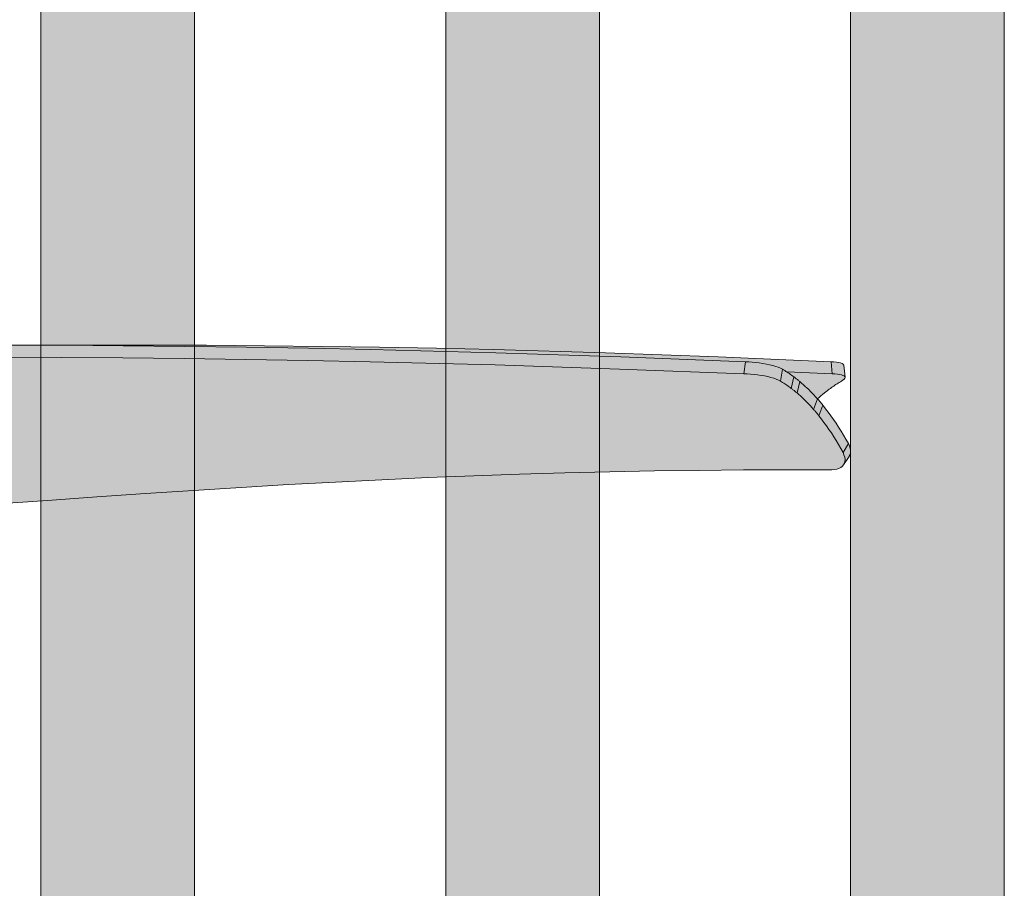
# Model space of a CAD drawing. Header units: millimetres. Extents: x 1567 to 2756, y -116 to 725.
# Tile 52 of 256: x 1889.84 to 1896.25, y 226.33 to 231.99. Entities that reach past the tile are written whole.
import ezdxf

# ---------------------------------------------------------------- set-up
doc = ezdxf.new("R2010")
doc.units = ezdxf.units.MM
doc.layers.add('Ech.1_50', color=7, linetype='Continuous')

msp = doc.modelspace()

# ---------------------------------------------------------------- hatches: boundary and pattern name
at = {"layer": 'Ech.1_50', "linetype": 'Continuous', "lineweight": 5, "true_color": 0xeaddd7, "transparency": 33554687}
for points in [[(1892.6118, 213.6022), (1893.6118, 213.6022), (1893.6118, 238.0161), (1892.6118, 238.0161), (1892.6118, 213.6022)], [(1895.2451, 213.6022), (1896.2451, 213.6022), (1896.2451, 238.0161), (1895.2451, 238.0161), (1895.2451, 213.6022)], [(1889.9784, 213.6022), (1890.9784, 213.6022), (1890.9784, 237.2526), (1889.9784, 236.6753), (1889.9784, 213.6022)]]:
    msp.add_hatch(color=254, dxfattribs=at).paths.add_polyline_path(points)
at = {"layer": 'Ech.1_50', "linetype": 'Continuous', "lineweight": 5, "true_color": 0xb9b9b9, "transparency": 33554687}
for points in [[(1889.7205, 229.8688), (1889.3259, 229.869), (1888.933, 229.8677), (1888.5415, 229.8651), (1888.1513, 229.8612), (1887.3741, 229.8494), (1886.9871, 229.8415), (1886.6015, 229.8321), (1886.2176, 229.8212), (1885.8353, 229.8089), (1885.0734, 229.782), (1885.0723, 229.7023), (1885.8323, 229.7295), (1886.214, 229.7419), (1886.5977, 229.7528), (1886.9834, 229.7621), (1887.3708, 229.7698), (1888.1486, 229.7814), (1888.539, 229.7853), (1888.9305, 229.7879), (1889.3235, 229.7891), (1889.718, 229.789), (1890.1141, 229.7874), (1890.5118, 229.7845), (1890.9113, 229.7803), (1891.3125, 229.7747), (1891.7155, 229.7678), (1892.1203, 229.7596), (1892.9326, 229.7391), (1893.7433, 229.7125), (1894.5515, 229.6821), (1894.5608, 229.7606), (1893.7503, 229.7917), (1892.9379, 229.8187), (1892.1244, 229.8394), (1891.7192, 229.8476), (1891.3157, 229.8545), (1890.9142, 229.8601), (1890.5145, 229.8644), (1890.1166, 229.8673), (1889.7205, 229.8688)], [(1890.6775, 229.8688), (1890.2965, 229.869), (1889.9644, 229.8679), (1890.1166, 229.8673), (1890.5145, 229.8644), (1890.9142, 229.8601), (1891.3157, 229.8545), (1891.7192, 229.8476), (1892.1244, 229.8394), (1892.9379, 229.8187), (1893.7503, 229.7917), (1894.5608, 229.7606), (1894.5827, 229.7594), (1894.6051, 229.7577), (1894.6282, 229.7554), (1894.6516, 229.7526), (1894.6747, 229.7491), (1894.6973, 229.7451), (1894.7189, 229.7406), (1894.7393, 229.7356), (1894.7583, 229.7301), (1894.7751, 229.7241), (1894.7894, 229.7178), (1894.8023, 229.7113), (1894.8098, 229.7067), (1894.8172, 229.7022), (1894.8247, 229.6975), (1894.8297, 229.6943), (1895.1247, 229.6821), (1895.1186, 229.7606), (1894.3836, 229.7917), (1893.6511, 229.8187), (1892.9198, 229.8394), (1892.552, 229.8476), (1892.1817, 229.8545), (1891.809, 229.8601), (1891.4339, 229.8644), (1891.0567, 229.8673), (1890.6775, 229.8688)], [(1889.718, 229.789), (1889.3235, 229.7891), (1888.9305, 229.7879), (1888.539, 229.7853), (1888.1486, 229.7814), (1887.3708, 229.7698), (1886.9834, 229.7621), (1886.5977, 229.7528), (1886.214, 229.7419), (1885.8323, 229.7295), (1885.0721, 229.7023), (1885.0707, 229.7022), (1885.0692, 229.7021), (1885.0679, 229.7021), (1884.8862, 229.6939), (1884.7688, 229.6886), (1884.6563, 229.6835), (1884.4931, 229.6762), (1884.4943, 229.6761), (1884.4931, 229.6762), (1884.5744, 229.667), (1884.6554, 229.6519), (1884.6591, 229.651), (1884.6641, 229.6496), (1884.6691, 229.6481), (1884.6744, 229.6465), (1884.6958, 229.6404), (1884.736, 229.6257), (1884.7759, 229.6081), (1884.8156, 229.5877), (1884.8942, 229.5397), (1884.9713, 229.4822), (1885.0469, 229.4156), (1885.084, 229.3787), (1885.1206, 229.3394), (1885.1564, 229.2975), (1885.1915, 229.2529), (1885.2597, 229.1568), (1885.3264, 229.0558), (1885.3365, 229.051), (1885.3591, 229.0411), (1885.3818, 229.0312), (1885.4044, 229.0215), (1885.4271, 229.0122), (1885.4497, 229.0031), (1885.4723, 228.9946), (1885.4949, 228.9864), (1885.5175, 228.9784), (1885.5401, 228.9707), (1885.5627, 228.963), (1885.5763, 228.9586), (1885.5898, 228.9543), (1885.6034, 228.95), (1885.9459, 228.8657), (1886.1175, 228.8267), (1886.2897, 228.7915), (1886.4626, 228.7614), (1886.6364, 228.7375), (1886.8109, 228.7199), (1886.9858, 228.7079), (1887.161, 228.7007), (1887.3359, 228.6974), (1887.5104, 228.6972), (1887.6842, 228.6994), (1887.8572, 228.7038), (1888.0293, 228.7102), (1888.2006, 228.7185), (1888.3709, 228.7286), (1888.7085, 228.7531), (1889.0423, 228.7811), (1889.3724, 228.8091), (1889.699, 228.8347), (1890.0222, 228.8583), (1890.342, 228.8808), (1890.6585, 228.9026), (1890.9719, 228.9234), (1891.2824, 228.9429), (1891.59, 228.961), (1891.895, 228.9776), (1892.1975, 228.9926), (1892.4977, 229.0061), (1892.7958, 229.0179), (1893.0918, 229.0282), (1893.386, 229.0369), (1893.6786, 229.0441), (1893.9697, 229.0497), (1894.2595, 229.0537), (1894.548, 229.0559), (1895.1229, 229.0569), (1895.1394, 229.0581), (1895.155, 229.0605), (1895.1688, 229.0649), (1895.1808, 229.0713), (1895.1909, 229.0792), (1895.199, 229.0887), (1895.1992, 229.0891), (1895.2047, 229.0997), (1895.2081, 229.1119), (1895.2091, 229.1252), (1895.2072, 229.1394), (1895.2024, 229.1542), (1895.196, 229.1693), (1895.1811, 229.1955), (1895.1663, 229.2216), (1895.1512, 229.2472), (1895.136, 229.2723), (1895.1205, 229.2967), (1895.1047, 229.3203), (1895.0886, 229.3431), (1895.0723, 229.3654), (1895.0558, 229.3873), (1895.0393, 229.409), (1895.0359, 229.4132), (1895.0325, 229.4174), (1895.029, 229.4216), (1895.0256, 229.4258), (1895.0222, 229.4299), (1895.0187, 229.434), (1895.0153, 229.4381), (1895.0118, 229.4421), (1895.0083, 229.4461), (1895.0048, 229.4501), (1894.9943, 229.4618), (1894.9837, 229.4733), (1894.9731, 229.4847), (1894.9624, 229.4959), (1894.9516, 229.5067), (1894.9408, 229.5172), (1894.9299, 229.5274), (1894.9189, 229.5374), (1894.9079, 229.5472), (1894.8968, 229.557), (1894.8931, 229.5601), (1894.8894, 229.5632), (1894.8857, 229.5663), (1894.8819, 229.5693), (1894.8782, 229.5723), (1894.8744, 229.5753), (1894.8707, 229.5783), (1894.8669, 229.5812), (1894.8632, 229.5841), (1894.8594, 229.587), (1894.8524, 229.5921), (1894.8454, 229.5972), (1894.8384, 229.6022), (1894.8314, 229.6072), (1894.8244, 229.612), (1894.8173, 229.6167), (1894.8102, 229.6213), (1894.8031, 229.6258), (1894.796, 229.6302), (1894.7889, 229.6346), (1894.7762, 229.641), (1894.7621, 229.6471), (1894.7455, 229.6529), (1894.7267, 229.6583), (1894.7065, 229.6631), (1894.6851, 229.6675), (1894.6629, 229.6713), (1894.6402, 229.6745), (1894.6173, 229.6773), (1894.5948, 229.6794), (1894.5729, 229.6809), (1894.5515, 229.6821), (1893.7433, 229.7125), (1892.9326, 229.7391), (1892.1203, 229.7596), (1891.7155, 229.7678), (1891.3125, 229.7747), (1890.9113, 229.7803), (1890.5118, 229.7845), (1890.1141, 229.7874), (1889.718, 229.789)], [(1894.5515, 229.6821), (1894.5729, 229.6809), (1894.5948, 229.6794), (1894.6173, 229.6773), (1894.6402, 229.6745), (1894.6629, 229.6713), (1894.6851, 229.6675), (1894.7065, 229.6631), (1894.7267, 229.6583), (1894.7455, 229.6529), (1894.7621, 229.6471), (1894.7762, 229.641), (1894.7889, 229.6346), (1894.8023, 229.7113), (1894.7894, 229.7178), (1894.7751, 229.7241), (1894.7583, 229.7301), (1894.7393, 229.7356), (1894.7189, 229.7406), (1894.6973, 229.7451), (1894.6747, 229.7491), (1894.6516, 229.7526), (1894.6282, 229.7554), (1894.6051, 229.7577), (1894.5827, 229.7594), (1894.5608, 229.7606), (1894.5515, 229.6821)], [(1895.1247, 229.6821), (1895.1427, 229.6809), (1895.1594, 229.6794), (1895.1739, 229.6773), (1895.1861, 229.6745), (1895.1959, 229.6713), (1895.2031, 229.6675), (1895.2075, 229.6631), (1895.2091, 229.6589), (1895.2013, 229.7371), (1895.2002, 229.7406), (1895.1963, 229.7451), (1895.1895, 229.7491), (1895.1801, 229.7526), (1895.1681, 229.7554), (1895.1536, 229.7577), (1895.1368, 229.7594), (1895.1186, 229.7606), (1895.1247, 229.6821)], [(1894.8098, 229.7067), (1894.8023, 229.7113), (1894.7889, 229.6346), (1894.796, 229.6302), (1894.8031, 229.6258), (1894.8102, 229.6213), (1894.8173, 229.6167), (1894.8244, 229.612), (1894.8314, 229.6072), (1894.8384, 229.6022), (1894.8454, 229.5972), (1894.8524, 229.5921), (1894.8594, 229.587), (1894.8762, 229.6619), (1894.8689, 229.6672), (1894.8616, 229.6725), (1894.8542, 229.6777), (1894.8469, 229.6829), (1894.8395, 229.6879), (1894.8321, 229.6928), (1894.8247, 229.6975), (1894.8172, 229.7022), (1894.8098, 229.7067)], [(1895.1247, 229.6821), (1894.8297, 229.6943), (1894.8321, 229.6928), (1894.8395, 229.6879), (1894.8469, 229.6829), (1894.8542, 229.6777), (1894.8616, 229.6725), (1894.8689, 229.6672), (1894.8762, 229.6619), (1894.8802, 229.6589), (1894.8841, 229.6559), (1894.888, 229.6528), (1894.892, 229.6498), (1894.8959, 229.6467), (1894.8998, 229.6436), (1894.9037, 229.6404), (1894.9076, 229.6372), (1894.9115, 229.634), (1894.9154, 229.6308), (1894.927, 229.6206), (1894.9386, 229.6104), (1894.9501, 229.6001), (1894.9616, 229.5895), (1894.973, 229.5786), (1894.9843, 229.5673), (1894.9955, 229.5557), (1895.0067, 229.5439), (1895.0178, 229.5319), (1895.029, 229.5198), (1895.0304, 229.5182), (1895.0406, 229.5274), (1895.052, 229.5374), (1895.0634, 229.5472), (1895.0749, 229.557), (1895.0788, 229.5601), (1895.0826, 229.5632), (1895.0865, 229.5663), (1895.0903, 229.5693), (1895.0942, 229.5723), (1895.0981, 229.5753), (1895.102, 229.5783), (1895.1059, 229.5812), (1895.1098, 229.5841), (1895.1137, 229.587), (1895.1209, 229.5921), (1895.1281, 229.5972), (1895.1354, 229.6022), (1895.1426, 229.6072), (1895.1499, 229.612), (1895.1572, 229.6167), (1895.1645, 229.6213), (1895.1718, 229.6258), (1895.1792, 229.6302), (1895.1865, 229.6346), (1895.1959, 229.641), (1895.2035, 229.6471), (1895.2079, 229.6529), (1895.2092, 229.6583), (1895.2091, 229.6589), (1895.2075, 229.6631), (1895.2031, 229.6675), (1895.1959, 229.6713), (1895.1861, 229.6745), (1895.1739, 229.6773), (1895.1594, 229.6794), (1895.1427, 229.6809), (1895.1247, 229.6821)], [(1894.8802, 229.6589), (1894.8762, 229.6619), (1894.8594, 229.587), (1894.8632, 229.5841), (1894.8669, 229.5812), (1894.8707, 229.5783), (1894.8744, 229.5753), (1894.8782, 229.5723), (1894.8819, 229.5693), (1894.8857, 229.5663), (1894.8894, 229.5632), (1894.8931, 229.5601), (1894.8968, 229.557), (1894.9154, 229.6308), (1894.9115, 229.634), (1894.9076, 229.6372), (1894.9037, 229.6404), (1894.8998, 229.6436), (1894.8959, 229.6467), (1894.892, 229.6498), (1894.888, 229.6528), (1894.8841, 229.6559), (1894.8802, 229.6589)], [(1894.927, 229.6206), (1894.9154, 229.6308), (1894.8968, 229.557), (1894.9079, 229.5472), (1894.9189, 229.5374), (1894.9299, 229.5274), (1894.9408, 229.5172), (1894.9516, 229.5067), (1894.9624, 229.4959), (1894.9731, 229.4847), (1894.9837, 229.4733), (1894.9943, 229.4618), (1895.0048, 229.4501), (1895.029, 229.5198), (1895.0178, 229.5319), (1895.0067, 229.5439), (1894.9955, 229.5557), (1894.9843, 229.5673), (1894.973, 229.5786), (1894.9616, 229.5895), (1894.9501, 229.6001), (1894.9386, 229.6104), (1894.927, 229.6206)], [(1895.0326, 229.5157), (1895.029, 229.5198), (1895.0048, 229.4501), (1895.0083, 229.4461), (1895.0118, 229.4421), (1895.0153, 229.4381), (1895.0187, 229.434), (1895.0222, 229.4299), (1895.0256, 229.4258), (1895.029, 229.4216), (1895.0325, 229.4174), (1895.0359, 229.4132), (1895.0393, 229.409), (1895.0653, 229.4771), (1895.0617, 229.4815), (1895.0581, 229.4859), (1895.0545, 229.4902), (1895.0508, 229.4945), (1895.0472, 229.4988), (1895.0436, 229.5031), (1895.0399, 229.5073), (1895.0363, 229.5115), (1895.0326, 229.5157)], [(1895.0827, 229.4546), (1895.0653, 229.4771), (1895.0393, 229.409), (1895.0558, 229.3873), (1895.0723, 229.3654), (1895.0886, 229.3431), (1895.1047, 229.3203), (1895.1205, 229.2967), (1895.136, 229.2723), (1895.1512, 229.2472), (1895.1663, 229.2216), (1895.1811, 229.1955), (1895.196, 229.1693), (1895.2307, 229.2282), (1895.2151, 229.2555), (1895.1993, 229.2825), (1895.1834, 229.3091), (1895.1673, 229.3352), (1895.1509, 229.3605), (1895.1342, 229.385), (1895.1172, 229.4087), (1895.1, 229.4318), (1895.0827, 229.4546)], [(1895.1992, 229.0891), (1895.2353, 229.1435), (1895.2365, 229.1454), (1895.2418, 229.1568), (1895.2447, 229.1695), (1895.2452, 229.1832), (1895.2428, 229.1977), (1895.2376, 229.2128), (1895.2307, 229.2282), (1895.196, 229.1693), (1895.2024, 229.1542), (1895.2072, 229.1394), (1895.2091, 229.1252), (1895.2081, 229.1119), (1895.2047, 229.0997), (1895.1992, 229.0891)]]:
    msp.add_hatch(color=9, dxfattribs=at).paths.add_polyline_path(points)

# ---------------------------------------------------------------- linework, layer by layer
at = {"layer": 'Ech.1_50', "color": 7, "linetype": 'Continuous', "lineweight": 5}
for points in [[(1892.6118, 213.6022), (1893.6118, 213.6022), (1893.6118, 238.0161), (1892.6118, 238.0161), (1892.6118, 213.6022)], [(1895.2451, 213.6022), (1896.2451, 213.6022), (1896.2451, 238.0161), (1895.2451, 238.0161), (1895.2451, 213.6022)], [(1889.9784, 213.6022), (1890.9784, 213.6022), (1890.9784, 237.2526), (1889.9784, 236.6753), (1889.9784, 213.6022)], [(1890.6775, 229.8688), (1890.2965, 229.869), (1889.9644, 229.8679), (1890.1166, 229.8673), (1890.5145, 229.8644), (1890.9142, 229.8601), (1891.3157, 229.8545), (1891.7192, 229.8476), (1892.1244, 229.8394), (1892.9379, 229.8187), (1893.7503, 229.7917), (1894.5608, 229.7606), (1894.5827, 229.7594), (1894.6051, 229.7577), (1894.6282, 229.7554), (1894.6516, 229.7526), (1894.6747, 229.7491), (1894.6973, 229.7451), (1894.7189, 229.7406), (1894.7393, 229.7356), (1894.7583, 229.7301), (1894.7751, 229.7241), (1894.7894, 229.7178), (1894.8023, 229.7113), (1894.8098, 229.7067), (1894.8172, 229.7022), (1894.8247, 229.6975), (1894.8297, 229.6943), (1895.1247, 229.6821), (1895.1186, 229.7606), (1894.3836, 229.7917), (1893.6511, 229.8187), (1892.9198, 229.8394), (1892.552, 229.8476), (1892.1817, 229.8545), (1891.809, 229.8601), (1891.4339, 229.8644), (1891.0567, 229.8673), (1890.6775, 229.8688)], [(1894.5515, 229.6821), (1894.5729, 229.6809), (1894.5948, 229.6794), (1894.6173, 229.6773), (1894.6402, 229.6745), (1894.6629, 229.6713), (1894.6851, 229.6675), (1894.7065, 229.6631), (1894.7267, 229.6583), (1894.7455, 229.6529), (1894.7621, 229.6471), (1894.7762, 229.641), (1894.7889, 229.6346), (1894.8023, 229.7113), (1894.7894, 229.7178), (1894.7751, 229.7241), (1894.7583, 229.7301), (1894.7393, 229.7356), (1894.7189, 229.7406), (1894.6973, 229.7451), (1894.6747, 229.7491), (1894.6516, 229.7526), (1894.6282, 229.7554), (1894.6051, 229.7577), (1894.5827, 229.7594), (1894.5608, 229.7606), (1894.5515, 229.6821)], [(1895.1247, 229.6821), (1895.1427, 229.6809), (1895.1594, 229.6794), (1895.1739, 229.6773), (1895.1861, 229.6745), (1895.1959, 229.6713), (1895.2031, 229.6675), (1895.2075, 229.6631), (1895.2091, 229.6589), (1895.2013, 229.7371), (1895.2002, 229.7406), (1895.1963, 229.7451), (1895.1895, 229.7491), (1895.1801, 229.7526), (1895.1681, 229.7554), (1895.1536, 229.7577), (1895.1368, 229.7594), (1895.1186, 229.7606), (1895.1247, 229.6821)], [(1894.8098, 229.7067), (1894.8023, 229.7113), (1894.7889, 229.6346), (1894.796, 229.6302), (1894.8031, 229.6258), (1894.8102, 229.6213), (1894.8173, 229.6167), (1894.8244, 229.612), (1894.8314, 229.6072), (1894.8384, 229.6022), (1894.8454, 229.5972), (1894.8524, 229.5921), (1894.8594, 229.587), (1894.8762, 229.6619), (1894.8689, 229.6672), (1894.8616, 229.6725), (1894.8542, 229.6777), (1894.8469, 229.6829), (1894.8395, 229.6879), (1894.8321, 229.6928), (1894.8247, 229.6975), (1894.8172, 229.7022), (1894.8098, 229.7067)], [(1895.1247, 229.6821), (1894.8297, 229.6943), (1894.8321, 229.6928), (1894.8395, 229.6879), (1894.8469, 229.6829), (1894.8542, 229.6777), (1894.8616, 229.6725), (1894.8689, 229.6672), (1894.8762, 229.6619), (1894.8802, 229.6589), (1894.8841, 229.6559), (1894.888, 229.6528), (1894.892, 229.6498), (1894.8959, 229.6467), (1894.8998, 229.6436), (1894.9037, 229.6404), (1894.9076, 229.6372), (1894.9115, 229.634), (1894.9154, 229.6308), (1894.927, 229.6206), (1894.9386, 229.6104), (1894.9501, 229.6001), (1894.9616, 229.5895), (1894.973, 229.5786), (1894.9843, 229.5673), (1894.9955, 229.5557), (1895.0067, 229.5439), (1895.0178, 229.5319), (1895.029, 229.5198), (1895.0304, 229.5182), (1895.0406, 229.5274), (1895.052, 229.5374), (1895.0634, 229.5472), (1895.0749, 229.557), (1895.0788, 229.5601), (1895.0826, 229.5632), (1895.0865, 229.5663), (1895.0903, 229.5693), (1895.0942, 229.5723), (1895.0981, 229.5753), (1895.102, 229.5783), (1895.1059, 229.5812), (1895.1098, 229.5841), (1895.1137, 229.587), (1895.1209, 229.5921), (1895.1281, 229.5972), (1895.1354, 229.6022), (1895.1426, 229.6072), (1895.1499, 229.612), (1895.1572, 229.6167), (1895.1645, 229.6213), (1895.1718, 229.6258), (1895.1792, 229.6302), (1895.1865, 229.6346), (1895.1959, 229.641), (1895.2035, 229.6471), (1895.2079, 229.6529), (1895.2092, 229.6583), (1895.2091, 229.6589), (1895.2075, 229.6631), (1895.2031, 229.6675), (1895.1959, 229.6713), (1895.1861, 229.6745), (1895.1739, 229.6773), (1895.1594, 229.6794), (1895.1427, 229.6809), (1895.1247, 229.6821)], [(1894.8802, 229.6589), (1894.8762, 229.6619), (1894.8594, 229.587), (1894.8632, 229.5841), (1894.8669, 229.5812), (1894.8707, 229.5783), (1894.8744, 229.5753), (1894.8782, 229.5723), (1894.8819, 229.5693), (1894.8857, 229.5663), (1894.8894, 229.5632), (1894.8931, 229.5601), (1894.8968, 229.557), (1894.9154, 229.6308), (1894.9115, 229.634), (1894.9076, 229.6372), (1894.9037, 229.6404), (1894.8998, 229.6436), (1894.8959, 229.6467), (1894.892, 229.6498), (1894.888, 229.6528), (1894.8841, 229.6559), (1894.8802, 229.6589)], [(1894.927, 229.6206), (1894.9154, 229.6308), (1894.8968, 229.557), (1894.9079, 229.5472), (1894.9189, 229.5374), (1894.9299, 229.5274), (1894.9408, 229.5172), (1894.9516, 229.5067), (1894.9624, 229.4959), (1894.9731, 229.4847), (1894.9837, 229.4733), (1894.9943, 229.4618), (1895.0048, 229.4501), (1895.029, 229.5198), (1895.0178, 229.5319), (1895.0067, 229.5439), (1894.9955, 229.5557), (1894.9843, 229.5673), (1894.973, 229.5786), (1894.9616, 229.5895), (1894.9501, 229.6001), (1894.9386, 229.6104), (1894.927, 229.6206)], [(1895.0326, 229.5157), (1895.029, 229.5198), (1895.0048, 229.4501), (1895.0083, 229.4461), (1895.0118, 229.4421), (1895.0153, 229.4381), (1895.0187, 229.434), (1895.0222, 229.4299), (1895.0256, 229.4258), (1895.029, 229.4216), (1895.0325, 229.4174), (1895.0359, 229.4132), (1895.0393, 229.409), (1895.0653, 229.4771), (1895.0617, 229.4815), (1895.0581, 229.4859), (1895.0545, 229.4902), (1895.0508, 229.4945), (1895.0472, 229.4988), (1895.0436, 229.5031), (1895.0399, 229.5073), (1895.0363, 229.5115), (1895.0326, 229.5157)], [(1895.0827, 229.4546), (1895.0653, 229.4771), (1895.0393, 229.409), (1895.0558, 229.3873), (1895.0723, 229.3654), (1895.0886, 229.3431), (1895.1047, 229.3203), (1895.1205, 229.2967), (1895.136, 229.2723), (1895.1512, 229.2472), (1895.1663, 229.2216), (1895.1811, 229.1955), (1895.196, 229.1693), (1895.2307, 229.2282), (1895.2151, 229.2555), (1895.1993, 229.2825), (1895.1834, 229.3091), (1895.1673, 229.3352), (1895.1509, 229.3605), (1895.1342, 229.385), (1895.1172, 229.4087), (1895.1, 229.4318), (1895.0827, 229.4546)], [(1895.1992, 229.0891), (1895.2353, 229.1435), (1895.2365, 229.1454), (1895.2418, 229.1568), (1895.2447, 229.1695), (1895.2452, 229.1832), (1895.2428, 229.1977), (1895.2376, 229.2128), (1895.2307, 229.2282), (1895.196, 229.1693), (1895.2024, 229.1542), (1895.2072, 229.1394), (1895.2091, 229.1252), (1895.2081, 229.1119), (1895.2047, 229.0997), (1895.1992, 229.0891)]]:
    msp.add_lwpolyline(points, close=True, dxfattribs=at)
for points in [[(1889.718, 229.789), (1890.1141, 229.7874), (1890.5118, 229.7845), (1890.9113, 229.7803), (1891.3125, 229.7747), (1891.7155, 229.7678), (1892.1203, 229.7596), (1892.9326, 229.7391), (1893.7433, 229.7125), (1894.5515, 229.6821), (1894.5608, 229.7606), (1893.7503, 229.7917), (1892.9379, 229.8187), (1892.1244, 229.8394), (1891.7192, 229.8476), (1891.3157, 229.8545), (1890.9142, 229.8601), (1890.5145, 229.8644), (1890.1166, 229.8673), (1889.7205, 229.8688)], [(1889.699, 228.8347), (1890.0222, 228.8583), (1890.342, 228.8808), (1890.6585, 228.9026), (1890.9719, 228.9234), (1891.2824, 228.9429), (1891.59, 228.961), (1891.895, 228.9776), (1892.1975, 228.9926), (1892.4977, 229.0061), (1892.7958, 229.0179), (1893.0918, 229.0282), (1893.386, 229.0369), (1893.6786, 229.0441), (1893.9697, 229.0497), (1894.2595, 229.0537), (1894.548, 229.0559), (1895.1229, 229.0569), (1895.1394, 229.0581), (1895.155, 229.0605), (1895.1688, 229.0649), (1895.1808, 229.0713), (1895.1909, 229.0792), (1895.199, 229.0887), (1895.1992, 229.0891), (1895.2047, 229.0997), (1895.2081, 229.1119), (1895.2091, 229.1252), (1895.2072, 229.1394), (1895.2024, 229.1542), (1895.196, 229.1693), (1895.1811, 229.1955), (1895.1663, 229.2216), (1895.1512, 229.2472), (1895.136, 229.2723), (1895.1205, 229.2967), (1895.1047, 229.3203), (1895.0886, 229.3431), (1895.0723, 229.3654), (1895.0558, 229.3873), (1895.0393, 229.409), (1895.0359, 229.4132), (1895.0325, 229.4174), (1895.029, 229.4216), (1895.0256, 229.4258), (1895.0222, 229.4299), (1895.0187, 229.434), (1895.0153, 229.4381), (1895.0118, 229.4421), (1895.0083, 229.4461), (1895.0048, 229.4501), (1894.9943, 229.4618), (1894.9837, 229.4733), (1894.9731, 229.4847), (1894.9624, 229.4959), (1894.9516, 229.5067), (1894.9408, 229.5172), (1894.9299, 229.5274), (1894.9189, 229.5374), (1894.9079, 229.5472), (1894.8968, 229.557), (1894.8931, 229.5601), (1894.8894, 229.5632), (1894.8857, 229.5663), (1894.8819, 229.5693), (1894.8782, 229.5723), (1894.8744, 229.5753), (1894.8707, 229.5783), (1894.8669, 229.5812), (1894.8632, 229.5841), (1894.8594, 229.587), (1894.8524, 229.5921), (1894.8454, 229.5972), (1894.8384, 229.6022), (1894.8314, 229.6072), (1894.8244, 229.612), (1894.8173, 229.6167), (1894.8102, 229.6213), (1894.8031, 229.6258), (1894.796, 229.6302), (1894.7889, 229.6346), (1894.7762, 229.641), (1894.7621, 229.6471), (1894.7455, 229.6529), (1894.7267, 229.6583), (1894.7065, 229.6631), (1894.6851, 229.6675), (1894.6629, 229.6713), (1894.6402, 229.6745), (1894.6173, 229.6773), (1894.5948, 229.6794), (1894.5729, 229.6809), (1894.5515, 229.6821), (1893.7433, 229.7125), (1892.9326, 229.7391), (1892.1203, 229.7596), (1891.7155, 229.7678), (1891.3125, 229.7747), (1890.9113, 229.7803), (1890.5118, 229.7845), (1890.1141, 229.7874), (1889.718, 229.789)]]:
    msp.add_lwpolyline(points, dxfattribs=at)

doc.saveas('drawing.dxf')
